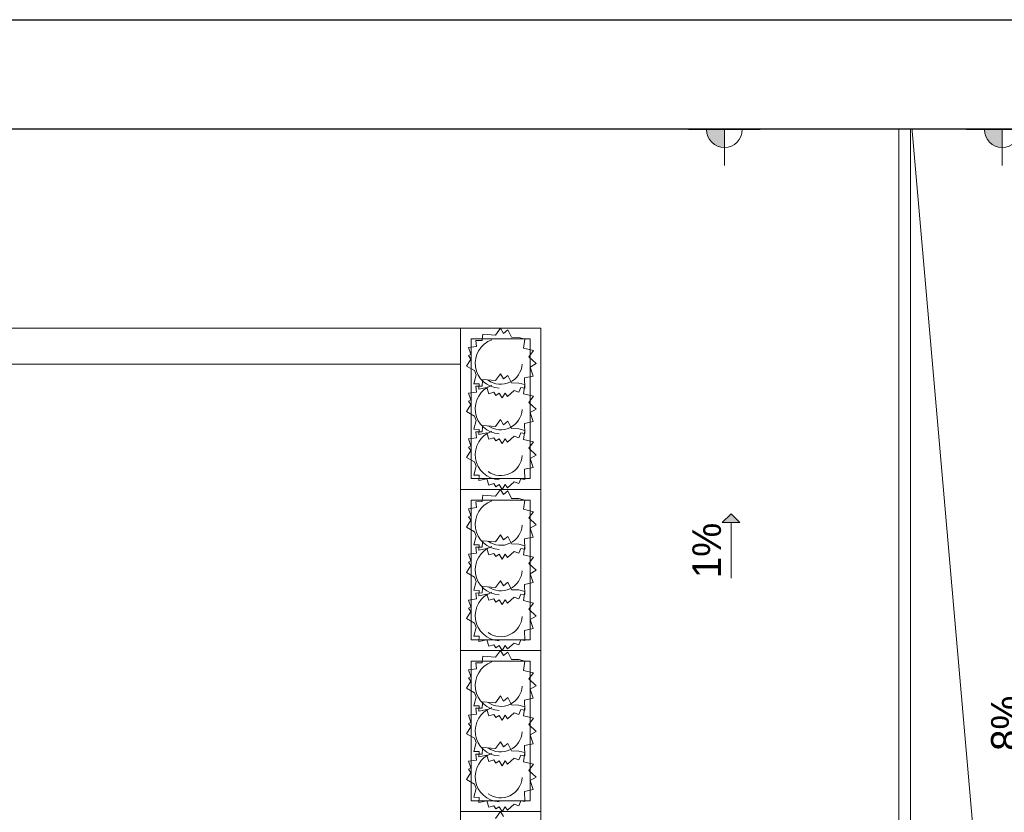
# Model space of a CAD drawing. Extents: x -220425 to -93252, y -20065 to 80294.
# Tile 26 of 103: x -178196 to -172693, y 6680 to 11109. Entities that reach past the tile are written whole.
import ezdxf

# ---------------------------------------------------------------- set-up
doc = ezdxf.new("R2010")
doc.units = 0
doc.header["$MEASUREMENT"] = 0
doc.set_wipeout_variables(frame=1)
doc.layers.add('#kan_san-op', color=34, linetype='Continuous')
doc.layers.add('_TABELA', color=7, linetype='Continuous')
for name, color, linetype, lineweight in [('#ks', 34, 'Continuous', 30), ('Arch schody_Nr_Pióra__21', 7, 'Continuous', 9), ('arch spadki_Nr_Pióra__21', 7, 'Continuous', 9), ('INWENT RZĘDNE_Nr_Pióra__21', 7, 'Continuous', 9), ('PODKŁAD', 252, 'Continuous', 35), ('RAMKA', 255, 'Continuous', 35)]:
    doc.layers.add(name, color=color, linetype=linetype, lineweight=lineweight)
doc.layers.add('Arch wyposarzenie_Nr_Pióra__4', color=7, linetype='Continuous', lineweight=9, true_color=0x029e21)
doc.styles.add('GENERATED_STYLE_2', font='txt')
doc.styles.add('GENERATED_STYLE_6', font='txt')

# ---------------------------------------------------------------- blocks, each defined once
blk = doc.blocks.new('parter')
at = {"layer": 'Arch schody_Nr_Pióra__21', "linetype": 'Continuous'}
blk.add_hatch(color=252, dxfattribs=at).paths.add_polyline_path([(-174220.2, 8348.9), (-174170.2, 8298.9), (-174270.2, 8298.9)], flags=0)
at = {"layer": 'INWENT RZĘDNE_Nr_Pióra__21', "linetype": 'Continuous'}
for points in [[(-174257.1, 10494.9), (-174157.1, 10494.9), (-174164.7, 10533.1), (-174186.4, 10565.6), (-174218.8, 10587.2), (-174257.1, 10594.9)], [(-172704.4, 10494.9), (-172604.4, 10494.9), (-172612, 10533.1), (-172633.7, 10565.6), (-172666.1, 10587.2), (-172704.4, 10594.9)], [(-174257.1, 10494.9), (-174357.1, 10494.9), (-174349.5, 10456.6), (-174327.8, 10424.1), (-174295.4, 10402.5), (-174257.1, 10394.9)], [(-172704.4, 10494.9), (-172804.4, 10494.9), (-172796.8, 10456.6), (-172775.1, 10424.1), (-172742.6, 10402.5), (-172704.4, 10394.9)]]:
    blk.add_hatch(color=252, dxfattribs=at).paths.add_polyline_path(points, flags=0)
at = {"layer": 'Arch schody_Nr_Pióra__21', "color": 252, "linetype": 'Continuous'}
for p, q in [((-173282.4, 10594.9), (-172017.4, 10594.9)), ((-173282.4, 4474.9), (-173282.4, 10594.9)), ((-173217.4, 4474.9), (-173217.4, 10594.9)), ((-172682.4, 4474.9), (-173217.4, 10594.9)), ((-175732.4, 9384.9), (-185022.4, 9384.9)), ((-175282.4, 9384.9), (-175732.4, 9384.9)), ((-175732.4, 9384.9), (-175732.4, 8484.9)), ((-175282.4, 8484.9), (-175282.4, 9384.9)), ((-175672.4, 9324.9), (-175672.4, 8544.9)), ((-175342.4, 9324.9), (-175672.4, 9324.9)), ((-175342.4, 8544.9), (-175342.4, 9324.9)), ((-175732.4, 9184.9), (-184822.4, 9184.9)), ((-175672.4, 8544.9), (-175342.4, 8544.9)), ((-175282.4, 8484.9), (-175732.4, 8484.9)), ((-175732.4, 8484.9), (-175732.4, 7584.9)), ((-175282.4, 8484.9), (-175732.4, 8484.9)), ((-175282.4, 7584.9), (-175282.4, 8484.9)), ((-175672.4, 8424.9), (-175672.4, 7644.9)), ((-175342.4, 8424.9), (-175672.4, 8424.9)), ((-175342.4, 7644.9), (-175342.4, 8424.9)), ((-174220.2, 8348.9), (-174270.2, 8298.9)), ((-174220.2, 8348.9), (-174170.2, 8298.9)), ((-174170.2, 8298.9), (-174270.2, 8298.9)), ((-174220.2, 7988.9), (-174220.2, 8298.9)), ((-175672.4, 7644.9), (-175342.4, 7644.9)), ((-175282.4, 7584.9), (-175732.4, 7584.9)), ((-175282.4, 7584.9), (-175732.4, 7584.9)), ((-175732.4, 7584.9), (-175732.4, 6684.9)), ((-175282.4, 6684.9), (-175282.4, 7584.9)), ((-175672.4, 7524.9), (-175672.4, 6744.9)), ((-175342.4, 7524.9), (-175672.4, 7524.9)), ((-175342.4, 6744.9), (-175342.4, 7524.9)), ((-175672.4, 6744.9), (-175342.4, 6744.9)), ((-175282.4, 6684.9), (-175732.4, 6684.9)), ((-175282.4, 6684.9), (-175732.4, 6684.9)), ((-175732.4, 6684.9), (-175732.4, 5784.9)), ((-175282.4, 5784.9), (-175282.4, 6684.9))]:
    blk.add_line(p, q, dxfattribs=at)
at = {"layer": 'Arch wyposarzenie_Nr_Pióra__4', "color": 252, "linetype": 'Continuous'}
for p, q in [((-175536.3, 9346.7), (-175508.5, 9384.9)), ((-175508.5, 9384.9), (-175491.8, 9356.5)), ((-175491.8, 9356.5), (-175468.2, 9376)), ((-175468.2, 9376), (-175446.7, 9334.6)), ((-175647.2, 9316), (-175610.9, 9316.4)), ((-175642.2, 9282.8), (-175647.2, 9316)), ((-175610.9, 9316.4), (-175610.5, 9323.3)), ((-175610.5, 9323.3), (-175606.5, 9352.4)), ((-175606.5, 9352.4), (-175536.3, 9346.7)), ((-175446.7, 9334.6), (-175405.4, 9333.3)), ((-175405.4, 9333.3), (-175373.2, 9324.5)), ((-175373.2, 9324.5), (-175380.4, 9273.4)), ((-175686.8, 9276.8), (-175642.2, 9282.8)), ((-175674.9, 9239.4), (-175686.8, 9276.8)), ((-175380.4, 9273.4), (-175323.2, 9260)), ((-175323.2, 9260), (-175350.8, 9225.4)), ((-175698.3, 9173.8), (-175674.6, 9213)), ((-175687.3, 9231.8), (-175674.9, 9239.4)), ((-175674.6, 9213), (-175687.3, 9231.8)), ((-175350.8, 9225.4), (-175309, 9187.2)), ((-175653.6, 9148.4), (-175698.3, 9173.8)), ((-175644.2, 9124.1), (-175653.6, 9148.4)), ((-175309, 9187.2), (-175342.4, 9168)), ((-175342.4, 9168), (-175326.3, 9118.1)), ((-175657.3, 9075.3), (-175644.2, 9124.1)), ((-175610.5, 9068.8), (-175606.5, 9097.9)), ((-175606.5, 9097.9), (-175536.3, 9092.2)), ((-175536.3, 9092.2), (-175508.5, 9130.4)), ((-175508.5, 9130.4), (-175491.8, 9102.1)), ((-175491.8, 9102.1), (-175468.2, 9121.5)), ((-175468.2, 9121.5), (-175446.7, 9080.1)), ((-175446.7, 9080.1), (-175405.4, 9078.8)), ((-175326.3, 9118.1), (-175373.9, 9107.6)), ((-175373.9, 9107.6), (-175372.6, 9051)), ((-175686.8, 9022.4), (-175642.2, 9028.4)), ((-175628.6, 9074.6), (-175657.3, 9075.3)), ((-175647.2, 9061.6), (-175610.9, 9061.9)), ((-175642.2, 9028.4), (-175647.2, 9061.6)), ((-175629.2, 9044.8), (-175628.6, 9074.6)), ((-175584.9, 9054.6), (-175629.2, 9044.8)), ((-175610.9, 9061.9), (-175610.5, 9068.8)), ((-175573.1, 9019.3), (-175584.9, 9054.6)), ((-175546.5, 9027.3), (-175573.1, 9019.3)), ((-175535.4, 9009.8), (-175546.5, 9027.3)), ((-175432.4, 9036.8), (-175468.6, 9003.5)), ((-175405.7, 9027.4), (-175432.4, 9036.8)), ((-175395.8, 9054.1), (-175405.7, 9027.4)), ((-175405.4, 9078.8), (-175373.2, 9070)), ((-175372.6, 9051), (-175395.8, 9054.1)), ((-175373.2, 9070), (-175380.4, 9019)), ((-175687.3, 8977.3), (-175674.9, 8984.9)), ((-175674.6, 8958.5), (-175687.3, 8977.3)), ((-175674.9, 8984.9), (-175686.8, 9022.4)), ((-175515.2, 9022.1), (-175535.4, 9009.8)), ((-175499.7, 8995.4), (-175515.2, 9022.1)), ((-175481.6, 9022.3), (-175499.7, 8995.4)), ((-175468.6, 9003.5), (-175481.6, 9022.3)), ((-175380.4, 9019), (-175323.2, 9005.6)), ((-175323.2, 9005.6), (-175350.8, 8970.9)), ((-175350.8, 8970.9), (-175309, 8932.7)), ((-175698.3, 8919.4), (-175674.6, 8958.5)), ((-175653.6, 8894), (-175698.3, 8919.4)), ((-175309, 8932.7), (-175342.4, 8913.6)), ((-175657.3, 8820.8), (-175644.2, 8869.6)), ((-175644.2, 8869.6), (-175653.6, 8894)), ((-175536.3, 8836.1), (-175508.5, 8874.3)), ((-175508.5, 8874.3), (-175491.8, 8846)), ((-175491.8, 8846), (-175468.2, 8865.5)), ((-175468.2, 8865.5), (-175446.7, 8824)), ((-175326.3, 8863.7), (-175373.9, 8853.1)), ((-175342.4, 8913.6), (-175326.3, 8863.7)), ((-175628.6, 8820.1), (-175657.3, 8820.8)), ((-175647.2, 8805.5), (-175610.9, 8805.8)), ((-175642.2, 8772.3), (-175647.2, 8805.5)), ((-175629.2, 8790.4), (-175628.6, 8820.1)), ((-175610.9, 8805.8), (-175610.5, 8812.7)), ((-175610.5, 8812.7), (-175606.5, 8841.9)), ((-175606.5, 8841.9), (-175536.3, 8836.1)), ((-175446.7, 8824), (-175405.4, 8822.7)), ((-175405.4, 8822.7), (-175373.2, 8814)), ((-175373.2, 8814), (-175380.4, 8762.9)), ((-175373.9, 8853.1), (-175372.6, 8796.6)), ((-175686.8, 8766.3), (-175642.2, 8772.3)), ((-175674.9, 8728.8), (-175686.8, 8766.3)), ((-175584.9, 8800.1), (-175629.2, 8790.4)), ((-175573.1, 8764.8), (-175584.9, 8800.1)), ((-175546.5, 8772.8), (-175573.1, 8764.8)), ((-175535.4, 8755.3), (-175546.5, 8772.8)), ((-175515.2, 8767.7), (-175535.4, 8755.3)), ((-175499.7, 8740.9), (-175515.2, 8767.7)), ((-175481.6, 8767.8), (-175499.7, 8740.9)), ((-175468.6, 8749), (-175481.6, 8767.8)), ((-175432.4, 8782.4), (-175468.6, 8749)), ((-175405.7, 8772.9), (-175432.4, 8782.4)), ((-175395.8, 8799.7), (-175405.7, 8772.9)), ((-175372.6, 8796.6), (-175395.8, 8799.7)), ((-175380.4, 8762.9), (-175323.2, 8749.5)), ((-175698.3, 8663.3), (-175674.6, 8702.4)), ((-175687.3, 8721.2), (-175674.9, 8728.8)), ((-175674.6, 8702.4), (-175687.3, 8721.2)), ((-175323.2, 8749.5), (-175350.8, 8714.9)), ((-175350.8, 8714.9), (-175309, 8676.7)), ((-175653.6, 8637.9), (-175698.3, 8663.3)), ((-175309, 8676.7), (-175342.4, 8657.5)), ((-175342.4, 8657.5), (-175326.3, 8607.6)), ((-175657.3, 8564.7), (-175644.2, 8613.6)), ((-175644.2, 8613.6), (-175653.6, 8637.9)), ((-175326.3, 8607.6), (-175373.9, 8597)), ((-175373.9, 8597), (-175372.6, 8540.5)), ((-175628.6, 8564), (-175657.3, 8564.7)), ((-175629.2, 8534.3), (-175628.6, 8564)), ((-175584.9, 8544), (-175629.2, 8534.3)), ((-175573.1, 8508.8), (-175584.9, 8544)), ((-175395.8, 8543.6), (-175405.7, 8516.8)), ((-175372.6, 8540.5), (-175395.8, 8543.6)), ((-175546.5, 8516.7), (-175573.1, 8508.8)), ((-175535.4, 8499.2), (-175546.5, 8516.7)), ((-175536.3, 8446.7), (-175508.5, 8484.9)), ((-175515.2, 8511.6), (-175535.4, 8499.2)), ((-175499.7, 8484.9), (-175515.2, 8511.6)), ((-175508.5, 8484.9), (-175491.8, 8456.5)), ((-175481.6, 8511.7), (-175499.7, 8484.9)), ((-175491.8, 8456.5), (-175468.2, 8476)), ((-175468.6, 8492.9), (-175481.6, 8511.7)), ((-175432.4, 8526.3), (-175468.6, 8492.9)), ((-175468.2, 8476), (-175446.7, 8434.6)), ((-175405.7, 8516.8), (-175432.4, 8526.3)), ((-175610.9, 8416.4), (-175610.5, 8423.3)), ((-175610.5, 8423.3), (-175606.5, 8452.4)), ((-175606.5, 8452.4), (-175536.3, 8446.7)), ((-175446.7, 8434.6), (-175405.4, 8433.3)), ((-175405.4, 8433.3), (-175373.2, 8424.5)), ((-175373.2, 8424.5), (-175380.4, 8373.4)), ((-175686.8, 8376.8), (-175642.2, 8382.8)), ((-175674.9, 8339.4), (-175686.8, 8376.8)), ((-175647.2, 8416), (-175610.9, 8416.4)), ((-175642.2, 8382.8), (-175647.2, 8416)), ((-175380.4, 8373.4), (-175323.2, 8360)), ((-175698.3, 8273.8), (-175674.6, 8313)), ((-175687.3, 8331.8), (-175674.9, 8339.4)), ((-175674.6, 8313), (-175687.3, 8331.8)), ((-175323.2, 8360), (-175350.8, 8325.4)), ((-175350.8, 8325.4), (-175309, 8287.2)), ((-175653.6, 8248.4), (-175698.3, 8273.8)), ((-175309, 8287.2), (-175342.4, 8268)), ((-175342.4, 8268), (-175326.3, 8218.1)), ((-175657.3, 8175.3), (-175644.2, 8224.1)), ((-175644.2, 8224.1), (-175653.6, 8248.4)), ((-175536.3, 8192.2), (-175508.5, 8230.4)), ((-175508.5, 8230.4), (-175491.8, 8202.1)), ((-175491.8, 8202.1), (-175468.2, 8221.5)), ((-175468.2, 8221.5), (-175446.7, 8180.1)), ((-175326.3, 8218.1), (-175373.9, 8207.6)), ((-175373.9, 8207.6), (-175372.6, 8151)), ((-175628.6, 8174.6), (-175657.3, 8175.3)), ((-175647.2, 8161.6), (-175610.9, 8161.9)), ((-175642.2, 8128.4), (-175647.2, 8161.6)), ((-175629.2, 8144.8), (-175628.6, 8174.6)), ((-175584.9, 8154.6), (-175629.2, 8144.8)), ((-175610.9, 8161.9), (-175610.5, 8168.8)), ((-175610.5, 8168.8), (-175606.5, 8197.9)), ((-175606.5, 8197.9), (-175536.3, 8192.2)), ((-175573.1, 8119.3), (-175584.9, 8154.6)), ((-175446.7, 8180.1), (-175405.4, 8178.8)), ((-175395.8, 8154.1), (-175405.7, 8127.4)), ((-175405.4, 8178.8), (-175373.2, 8170)), ((-175372.6, 8151), (-175395.8, 8154.1)), ((-175373.2, 8170), (-175380.4, 8119)), ((-175686.8, 8122.4), (-175642.2, 8128.4)), ((-175674.9, 8084.9), (-175686.8, 8122.4)), ((-175546.5, 8127.3), (-175573.1, 8119.3)), ((-175535.4, 8109.8), (-175546.5, 8127.3)), ((-175515.2, 8122.1), (-175535.4, 8109.8)), ((-175499.7, 8095.4), (-175515.2, 8122.1)), ((-175481.6, 8122.3), (-175499.7, 8095.4)), ((-175468.6, 8103.5), (-175481.6, 8122.3)), ((-175432.4, 8136.8), (-175468.6, 8103.5)), ((-175405.7, 8127.4), (-175432.4, 8136.8)), ((-175380.4, 8119), (-175323.2, 8105.6)), ((-175323.2, 8105.6), (-175350.8, 8070.9)), ((-175698.3, 8019.4), (-175674.6, 8058.5)), ((-175687.3, 8077.3), (-175674.9, 8084.9)), ((-175674.6, 8058.5), (-175687.3, 8077.3)), ((-175350.8, 8070.9), (-175309, 8032.7)), ((-175653.6, 7994), (-175698.3, 8019.4)), ((-175644.2, 7969.6), (-175653.6, 7994)), ((-175309, 8032.7), (-175342.4, 8013.6)), ((-175342.4, 8013.6), (-175326.3, 7963.7)), ((-175657.3, 7920.8), (-175644.2, 7969.6)), ((-175610.5, 7912.7), (-175606.5, 7941.9)), ((-175606.5, 7941.9), (-175536.3, 7936.1)), ((-175536.3, 7936.1), (-175508.5, 7974.3)), ((-175508.5, 7974.3), (-175491.8, 7946)), ((-175491.8, 7946), (-175468.2, 7965.5)), ((-175468.2, 7965.5), (-175446.7, 7924)), ((-175326.3, 7963.7), (-175373.9, 7953.1)), ((-175373.9, 7953.1), (-175372.6, 7896.6)), ((-175686.8, 7866.3), (-175642.2, 7872.3)), ((-175628.6, 7920.1), (-175657.3, 7920.8)), ((-175647.2, 7905.5), (-175610.9, 7905.8)), ((-175642.2, 7872.3), (-175647.2, 7905.5)), ((-175629.2, 7890.4), (-175628.6, 7920.1)), ((-175584.9, 7900.1), (-175629.2, 7890.4)), ((-175610.9, 7905.8), (-175610.5, 7912.7)), ((-175573.1, 7864.8), (-175584.9, 7900.1)), ((-175546.5, 7872.8), (-175573.1, 7864.8)), ((-175535.4, 7855.3), (-175546.5, 7872.8)), ((-175432.4, 7882.4), (-175468.6, 7849)), ((-175446.7, 7924), (-175405.4, 7922.7)), ((-175405.7, 7872.9), (-175432.4, 7882.4)), ((-175395.8, 7899.7), (-175405.7, 7872.9)), ((-175405.4, 7922.7), (-175373.2, 7914)), ((-175372.6, 7896.6), (-175395.8, 7899.7)), ((-175373.2, 7914), (-175380.4, 7862.9)), ((-175687.3, 7821.2), (-175674.9, 7828.8)), ((-175674.6, 7802.4), (-175687.3, 7821.2)), ((-175674.9, 7828.8), (-175686.8, 7866.3)), ((-175515.2, 7867.7), (-175535.4, 7855.3)), ((-175499.7, 7840.9), (-175515.2, 7867.7)), ((-175481.6, 7867.8), (-175499.7, 7840.9)), ((-175468.6, 7849), (-175481.6, 7867.8)), ((-175380.4, 7862.9), (-175323.2, 7849.5)), ((-175323.2, 7849.5), (-175350.8, 7814.9)), ((-175350.8, 7814.9), (-175309, 7776.7)), ((-175698.3, 7763.3), (-175674.6, 7802.4)), ((-175653.6, 7737.9), (-175698.3, 7763.3)), ((-175309, 7776.7), (-175342.4, 7757.5)), ((-175657.3, 7664.7), (-175644.2, 7713.6)), ((-175644.2, 7713.6), (-175653.6, 7737.9)), ((-175326.3, 7707.6), (-175373.9, 7697)), ((-175342.4, 7757.5), (-175326.3, 7707.6)), ((-175628.6, 7664), (-175657.3, 7664.7)), ((-175629.2, 7634.3), (-175628.6, 7664)), ((-175373.9, 7697), (-175372.6, 7640.5)), ((-175584.9, 7644), (-175629.2, 7634.3)), ((-175573.1, 7608.8), (-175584.9, 7644)), ((-175546.5, 7616.7), (-175573.1, 7608.8)), ((-175535.4, 7599.2), (-175546.5, 7616.7)), ((-175515.2, 7611.6), (-175535.4, 7599.2)), ((-175499.7, 7584.9), (-175515.2, 7611.6)), ((-175481.6, 7611.7), (-175499.7, 7584.9)), ((-175468.6, 7592.9), (-175481.6, 7611.7)), ((-175432.4, 7626.3), (-175468.6, 7592.9)), ((-175405.7, 7616.8), (-175432.4, 7626.3)), ((-175395.8, 7643.6), (-175405.7, 7616.8)), ((-175372.6, 7640.5), (-175395.8, 7643.6)), ((-175610.5, 7523.3), (-175606.5, 7552.4)), ((-175606.5, 7552.4), (-175536.3, 7546.7)), ((-175536.3, 7546.7), (-175508.5, 7584.9)), ((-175508.5, 7584.9), (-175491.8, 7556.5)), ((-175491.8, 7556.5), (-175468.2, 7576)), ((-175468.2, 7576), (-175446.7, 7534.6)), ((-175647.2, 7516), (-175610.9, 7516.4)), ((-175642.2, 7482.8), (-175647.2, 7516)), ((-175610.9, 7516.4), (-175610.5, 7523.3)), ((-175446.7, 7534.6), (-175405.4, 7533.3)), ((-175405.4, 7533.3), (-175373.2, 7524.5)), ((-175373.2, 7524.5), (-175380.4, 7473.4)), ((-175687.3, 7431.8), (-175674.9, 7439.4)), ((-175674.6, 7413), (-175687.3, 7431.8)), ((-175686.8, 7476.8), (-175642.2, 7482.8)), ((-175674.9, 7439.4), (-175686.8, 7476.8)), ((-175380.4, 7473.4), (-175323.2, 7460)), ((-175323.2, 7460), (-175350.8, 7425.4)), ((-175698.3, 7373.8), (-175674.6, 7413)), ((-175350.8, 7425.4), (-175309, 7387.2)), ((-175309, 7387.2), (-175342.4, 7368)), ((-175653.6, 7348.4), (-175698.3, 7373.8)), ((-175657.3, 7275.3), (-175644.2, 7324.1)), ((-175644.2, 7324.1), (-175653.6, 7348.4)), ((-175536.3, 7292.2), (-175508.5, 7330.4)), ((-175508.5, 7330.4), (-175491.8, 7302.1)), ((-175491.8, 7302.1), (-175468.2, 7321.5)), ((-175468.2, 7321.5), (-175446.7, 7280.1)), ((-175342.4, 7368), (-175326.3, 7318.1)), ((-175628.6, 7274.6), (-175657.3, 7275.3)), ((-175629.2, 7244.8), (-175628.6, 7274.6)), ((-175610.9, 7261.9), (-175610.5, 7268.8)), ((-175610.5, 7268.8), (-175606.5, 7297.9)), ((-175606.5, 7297.9), (-175536.3, 7292.2)), ((-175446.7, 7280.1), (-175405.4, 7278.8)), ((-175405.4, 7278.8), (-175373.2, 7270)), ((-175373.2, 7270), (-175380.4, 7219)), ((-175326.3, 7318.1), (-175373.9, 7307.6)), ((-175373.9, 7307.6), (-175372.6, 7251)), ((-175686.8, 7222.4), (-175642.2, 7228.4)), ((-175674.9, 7184.9), (-175686.8, 7222.4)), ((-175647.2, 7261.6), (-175610.9, 7261.9)), ((-175642.2, 7228.4), (-175647.2, 7261.6)), ((-175584.9, 7254.6), (-175629.2, 7244.8)), ((-175573.1, 7219.3), (-175584.9, 7254.6)), ((-175546.5, 7227.3), (-175573.1, 7219.3)), ((-175535.4, 7209.8), (-175546.5, 7227.3)), ((-175515.2, 7222.1), (-175535.4, 7209.8)), ((-175499.7, 7195.4), (-175515.2, 7222.1)), ((-175481.6, 7222.3), (-175499.7, 7195.4)), ((-175468.6, 7203.5), (-175481.6, 7222.3)), ((-175432.4, 7236.8), (-175468.6, 7203.5)), ((-175405.7, 7227.4), (-175432.4, 7236.8)), ((-175395.8, 7254.1), (-175405.7, 7227.4)), ((-175372.6, 7251), (-175395.8, 7254.1)), ((-175380.4, 7219), (-175323.2, 7205.6)), ((-175698.3, 7119.4), (-175674.6, 7158.5)), ((-175687.3, 7177.3), (-175674.9, 7184.9)), ((-175674.6, 7158.5), (-175687.3, 7177.3)), ((-175323.2, 7205.6), (-175350.8, 7170.9)), ((-175350.8, 7170.9), (-175309, 7132.7)), ((-175653.6, 7094), (-175698.3, 7119.4)), ((-175309, 7132.7), (-175342.4, 7113.6)), ((-175342.4, 7113.6), (-175326.3, 7063.7)), ((-175657.3, 7020.8), (-175644.2, 7069.6)), ((-175644.2, 7069.6), (-175653.6, 7094)), ((-175536.3, 7036.1), (-175508.5, 7074.3)), ((-175508.5, 7074.3), (-175491.8, 7046)), ((-175491.8, 7046), (-175468.2, 7065.5)), ((-175468.2, 7065.5), (-175446.7, 7024)), ((-175326.3, 7063.7), (-175373.9, 7053.1)), ((-175373.9, 7053.1), (-175372.6, 6996.6)), ((-175628.6, 7020.1), (-175657.3, 7020.8)), ((-175647.2, 7005.5), (-175610.9, 7005.8)), ((-175642.2, 6972.3), (-175647.2, 7005.5)), ((-175629.2, 6990.4), (-175628.6, 7020.1)), ((-175584.9, 7000.1), (-175629.2, 6990.4)), ((-175610.9, 7005.8), (-175610.5, 7012.7)), ((-175610.5, 7012.7), (-175606.5, 7041.9)), ((-175606.5, 7041.9), (-175536.3, 7036.1)), ((-175573.1, 6964.8), (-175584.9, 7000.1)), ((-175446.7, 7024), (-175405.4, 7022.7)), ((-175395.8, 6999.7), (-175405.7, 6972.9)), ((-175405.4, 7022.7), (-175373.2, 7014)), ((-175372.6, 6996.6), (-175395.8, 6999.7)), ((-175373.2, 7014), (-175380.4, 6962.9)), ((-175686.8, 6966.3), (-175642.2, 6972.3)), ((-175674.9, 6928.8), (-175686.8, 6966.3)), ((-175546.5, 6972.8), (-175573.1, 6964.8)), ((-175535.4, 6955.3), (-175546.5, 6972.8)), ((-175515.2, 6967.7), (-175535.4, 6955.3)), ((-175499.7, 6940.9), (-175515.2, 6967.7)), ((-175481.6, 6967.8), (-175499.7, 6940.9)), ((-175468.6, 6949), (-175481.6, 6967.8)), ((-175432.4, 6982.4), (-175468.6, 6949)), ((-175405.7, 6972.9), (-175432.4, 6982.4)), ((-175380.4, 6962.9), (-175323.2, 6949.5)), ((-175323.2, 6949.5), (-175350.8, 6914.9)), ((-175698.3, 6863.3), (-175674.6, 6902.4)), ((-175687.3, 6921.2), (-175674.9, 6928.8)), ((-175674.6, 6902.4), (-175687.3, 6921.2)), ((-175350.8, 6914.9), (-175309, 6876.7)), ((-175653.6, 6837.9), (-175698.3, 6863.3)), ((-175644.2, 6813.6), (-175653.6, 6837.9)), ((-175309, 6876.7), (-175342.4, 6857.5)), ((-175342.4, 6857.5), (-175326.3, 6807.6)), ((-175657.3, 6764.7), (-175644.2, 6813.6)), ((-175326.3, 6807.6), (-175373.9, 6797)), ((-175373.9, 6797), (-175372.6, 6740.5)), ((-175628.6, 6764), (-175657.3, 6764.7)), ((-175629.2, 6734.3), (-175628.6, 6764)), ((-175584.9, 6744), (-175629.2, 6734.3)), ((-175573.1, 6708.8), (-175584.9, 6744)), ((-175546.5, 6716.7), (-175573.1, 6708.8)), ((-175535.4, 6699.2), (-175546.5, 6716.7)), ((-175432.4, 6726.3), (-175468.6, 6692.9)), ((-175405.7, 6716.8), (-175432.4, 6726.3)), ((-175395.8, 6743.6), (-175405.7, 6716.8)), ((-175372.6, 6740.5), (-175395.8, 6743.6)), ((-175536.3, 6646.7), (-175508.5, 6684.9)), ((-175515.2, 6711.6), (-175535.4, 6699.2)), ((-175499.7, 6684.9), (-175515.2, 6711.6)), ((-175508.5, 6684.9), (-175491.8, 6656.5)), ((-175481.6, 6711.7), (-175499.7, 6684.9)), ((-175468.6, 6692.9), (-175481.6, 6711.7))]:
    blk.add_line(p, q, dxfattribs=at)
for centre, major_axis, start_param, end_param in [((-175507.4, 9189.3), (142.6, 0), 1.927535, 4.652962), ((-175507.4, 9189.3), (119.4, 0), 4.078423, 6.243896), ((-175507.4, 8934.9), (142.6, 0), 1.927535, 4.652962), ((-175507.4, 8934.9), (119.4, 0), 4.078423, 6.243896), ((-175507.4, 8678.8), (142.6, 0), 1.927535, 4.652962), ((-175507.4, 8678.8), (119.4, 0), 4.078423, 6.243896), ((-175507.4, 8289.3), (142.6, 0), 1.927535, 4.652962), ((-175507.4, 8289.3), (119.4, 0), 4.078423, 6.243896), ((-175507.4, 8034.9), (142.6, 0), 1.927535, 4.652962), ((-175507.4, 8034.9), (119.4, 0), 4.078423, 6.243896), ((-175507.4, 7778.8), (142.6, 0), 1.927535, 4.652962), ((-175507.4, 7778.8), (119.4, 0), 4.078423, 6.243896), ((-175507.4, 7389.3), (142.6, 0), 1.927535, 4.652962), ((-175507.4, 7389.3), (119.4, 0), 4.078423, 6.243896), ((-175507.4, 7134.9), (142.6, 0), 1.927535, 4.652962), ((-175507.4, 7134.9), (119.4, 0), 4.078423, 6.243896), ((-175507.4, 6878.8), (142.6, 0), 1.927535, 4.652962), ((-175507.4, 6878.8), (119.4, 0), 4.078423, 6.243896)]:
    blk.add_ellipse(centre, major_axis=major_axis, ratio=0.982005, start_param=start_param, end_param=end_param, dxfattribs=at)
at = {"layer": 'INWENT RZĘDNE_Nr_Pióra__21', "color": 252, "linetype": 'Continuous'}
for p, q in [((-174257.1, 10294.9), (-174257.1, 10694.9)), ((-172704.4, 10294.9), (-172704.4, 10694.9)), ((-174457.1, 10494.9), (-174057.1, 10494.9)), ((-172904.4, 10494.9), (-172504.4, 10494.9))]:
    blk.add_line(p, q, dxfattribs=at)
for centre in [(-174257.1, 10494.9), (-172704.4, 10494.9)]:
    blk.add_circle(centre, 100, dxfattribs=at)
at = {"layer": 'arch spadki_Nr_Pióra__21', "color": 252, "linetype": 'Continuous', "style": 'GENERATED_STYLE_6'}
for s, p in [('1%', (-174276.4, 7988.9)), ('8%', (-172606.8, 7023.8))]:
    blk.add_text(s, height=160, rotation=90, dxfattribs=at).set_placement(p)
at = {"layer": 'INWENT RZĘDNE_Nr_Pióra__21', "color": 252, "insert": (-174131.3, 10681.1), "char_height": 160, "attachment_point": 7, "style": 'GENERATED_STYLE_2'}
blk.add_mtext('{-0,53}', dxfattribs=at)
blk = doc.blocks.new('A$C382C6C0C')
at = {"layer": '#ks', "color": 7, "lineweight": -3}
for p, q in [((-248.51, 61), (3951.49, 61)), ((0, 0), (3890.49, 0))]:
    blk.add_line(p, q, dxfattribs=at)
blk = doc.blocks.new('A$C689C700D')
at = {"layer": '#ks', "color": 1, "lineweight": 35, "xscale": 10, "yscale": 10, "zscale": 10}
blk.add_blockref('A$C382C6C0C', (-37652.8, 28364), dxfattribs=at)
blk = doc.blocks.new('A$C68A3096F')
at = {"layer": 'RAMKA'}
blk.add_blockref('A$C689C700D', (2590, 0), dxfattribs=at)

msp = doc.modelspace()

# ---------------------------------------------------------------- block references
at = {"layer": 'PODKŁAD'}
msp.add_blockref('parter', (0, 0), dxfattribs=at)
msp.add_blockref('parter', (0, 0), dxfattribs=at)

# ---------------------------------------------------------------- next in the draw order: wipeouts: each hides what was drawn before it
at = {"ltscale": 10}
msp.add_wipeout([(-200770.3, 11108.9), (-158770.3, 11108.9), (-159380.3, 10498.9), (-198285.2, 10498.9), (-198285.2, -17981.1), (-159380.3, -17981.1), (-158770.3, -18591.1), (-200770.3, -18591.1)], dxfattribs=at).dxf.layer = '#kan_san-op'

# ---------------------------------------------------------------- next in the draw order: block references
at = {"layer": '_TABELA', "color": 7}
msp.add_blockref('A$C68A3096F', (-163222.4, -17865.1), dxfattribs=at)

doc.saveas('drawing.dxf')
